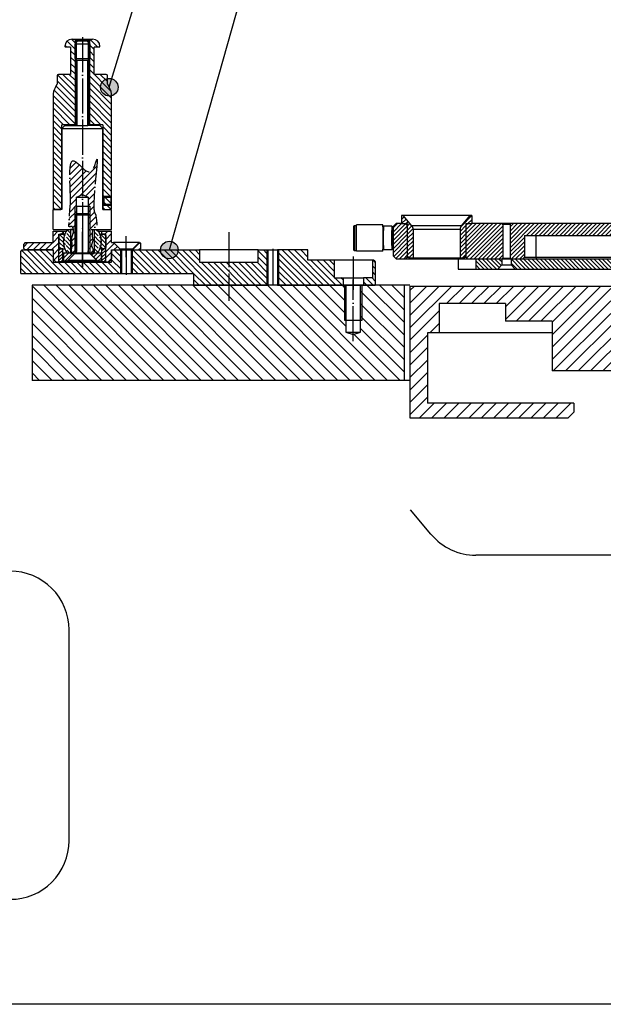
# Model space of a CAD drawing. Extents: x -1809 to 6113, y -4129 to 1471.
# Tile 79 of 197: x 2784 to 2983, y -3020 to -2684. Entities that reach past the tile are written whole.
import ezdxf

# ---------------------------------------------------------------- set-up
doc = ezdxf.new("R2010")
doc.units = 0
doc.linetypes.add('DASHED', pattern=[15, 7, -8])
doc.linetypes.add('DOT_CENTER', pattern=[14, 12, -1, 0, -1])
doc.layers.get('0').update_dxf_attribs({"linetype": 'CONTINUOUS'})
doc.layers.add('1', color=7, linetype='CONTINUOUS')
doc.styles.add('CONVERTER_1', font='txt.shx', dxfattribs={"width": 0.63})
doc.dimstyles.get("Standard").update_dxf_attribs({"dimtxt": 0.18, "dimasz": 0.18, "dimexe": 0.18, "dimexo": 0.0625, "dimgap": 0.09, "dimtad": 0, "dimtih": 1, "dimtoh": 1, "dimdec": 4, "dimzin": 0, "dimtxsty": 'STANDARD', "dimcen": 0.09, "dimazin": 3, "dimtfac": 1, "dimtdec": 4, "dimtofl": 0, "dimtmove": 0, "dimatfit": 3, "dimtolj": 1, "dimtzin": 0})
pattern_1 = [(225, (-1117.57, -6668.1354), (0.70710678, -0.70710678), [])]
pattern_2 = [(135, (-1117.57, -6668.1354), (-0.70710678, -0.70710678), [])]
pattern_3 = [(135, (-1117.57, -6268.1354), (-1.06066017, -1.06066017), [])]
pattern_4 = [(45, (-1399.376, -6368.4942), (-1.06066017, 1.06066017), [])]
pattern_5 = [(45, (-1081.9252, -6516.3474), (-1.06066017, 1.06066017), [])]
pattern_6 = [(45, (-1248.781, -6387.4633), (-0.70710678, 0.70710678), [])]
pattern_7 = [(45, (-1117.57, -6268.1354), (-0.56568542, 0.56568542), [])]
pattern_8 = [(135, (-1117.57, -6268.1354), (-0.70710678, -0.70710678), [])]

# ---------------------------------------------------------------- blocks, each defined once
blk = doc.blocks.new('TEXT__1075', base_point=(-2000, -2800))
at = {"layer": '1', "color": 1, "linetype": 'CONTINUOUS'}
for p, q in [((4500, -3020), (-700, -3020)), ((5800, -3020), (600, -3020))]:
    blk.add_line(p, q, dxfattribs=at)
blk = doc.blocks.new('Z-STACK', base_point=(-660.97, -2918.36))
at = {"linetype": 'CONTINUOUS'}
h = blk.add_hatch(dxfattribs=at)
h.set_pattern_fill('USER', color=1, angle=225, pattern_type=0)
h.set_pattern_definition(pattern_1)
edge = h.paths.add_edge_path()
edge.add_line((2918.32, -2765.24), (2916.84, -2765.24))
edge.add_line((2916.84, -2765.24), (2916.34, -2764.38))
edge.add_line((2916.34, -2764.38), (2916.34, -2754.04))
edge.add_line((2916.34, -2754.04), (2916.34, -2753.54))
edge.add_line((2916.34, -2753.54), (2915.84, -2753.54))
edge.add_line((2915.84, -2753.54), (2914.34, -2753.54))
edge.add_line((2914.34, -2753.54), (2914.34, -2750.74))
edge.add_line((2914.34, -2750.74), (2914.89, -2750.74))
edge.add_line((2914.89, -2750.74), (2917.85, -2754.27))
edge.add_arc((2916.32, -2755.55), 2, 360, 400, ccw=False)
edge.add_line((2918.32, -2755.55), (2918.32, -2765.24))
h = blk.add_hatch(dxfattribs=at)
h.set_pattern_fill('USER', color=1, angle=225, pattern_type=0)
h.set_pattern_definition(pattern_1)
edge = h.paths.add_edge_path()
edge.add_line((2937.79, -2750.74), (2934.83, -2754.27))
edge.add_arc((2936.37, -2755.55), 2, 140, 180)
edge.add_line((2934.37, -2755.55), (2934.37, -2765.24))
edge.add_line((2934.37, -2765.24), (2935.84, -2765.24))
edge.add_line((2935.84, -2765.24), (2936.34, -2764.38))
edge.add_line((2936.34, -2764.38), (2936.34, -2754.04))
edge.add_line((2936.34, -2754.04), (2936.34, -2753.54))
edge.add_line((2936.34, -2753.54), (2936.84, -2753.54))
edge.add_line((2936.84, -2753.54), (2938.34, -2753.54))
edge.add_line((2938.34, -2753.54), (2938.34, -2750.74))
edge.add_line((2938.34, -2750.74), (2937.79, -2750.74))
h = blk.add_hatch(dxfattribs=at)
h.set_pattern_fill('USER', color=1, angle=225, pattern_type=0)
h.set_pattern_definition(pattern_1)
h.paths.add_polyline_path([(2911.51, -2764.54), (2912.51, -2765.54), (2915.84, -2765.54), (2916.34, -2765.04), (2916.34, -2764.38), (2916.34, -2754.04), (2915.84, -2753.54), (2914.34, -2753.54), (2912.51, -2753.54), (2911.51, -2754.54)])
h = blk.add_hatch(dxfattribs=at)
h.set_pattern_fill('USER', color=1, angle=225, pattern_type=0)
h.set_pattern_definition(pattern_1)
h.paths.add_polyline_path([(2940.24, -2765.54), (2940.49, -2765.54), (2944.49, -2765.54), (2944.69, -2765.54), (2948.59, -2765.54), (2948.69, -2765.54), (2948.94, -2765.29), (2948.94, -2753.79), (2948.69, -2753.54), (2938.34, -2753.54), (2936.84, -2753.54), (2936.34, -2754.04), (2936.34, -2764.38), (2936.34, -2765.04), (2936.84, -2765.54), (2939.68, -2765.54)])
h = blk.add_hatch(dxfattribs=at)
h.set_pattern_fill('USER', color=1, angle=225, pattern_type=0)
h.set_pattern_definition(pattern_1)
h.paths.add_polyline_path([(2955.81, -2765.54), (2956.31, -2765.04), (2956.31, -2757.54), (2960.31, -2757.54), (2996.31, -2757.54), (3000.31, -2757.54), (3000.31, -2765.04), (3000.81, -2765.54), (3003.3, -2765.54), (3003.3, -2765.49), (3003.3, -2753.54), (2951.69, -2753.54), (2951.44, -2753.79), (2951.44, -2765.29), (2951.69, -2765.54), (2951.79, -2765.54)])
h = blk.add_hatch(dxfattribs=at)
h.set_pattern_fill('USER', color=3, angle=135, pattern_type=0)
h.set_pattern_definition(pattern_2)
h.paths.add_polyline_path([(2948.59, -2767.64), (2947.19, -2769.04), (2939.68, -2769.04), (2939.68, -2765.54), (2940.24, -2765.54), (2940.49, -2765.54), (2944.49, -2765.54), (2944.69, -2765.54), (2948.59, -2765.54)])
h = blk.add_hatch(dxfattribs=at)
h.set_pattern_fill('USER', color=3, angle=135, pattern_type=0)
h.set_pattern_definition(pattern_2)
h.paths.add_polyline_path([(2955.81, -2765.54), (2960.31, -2765.54), (2980.69, -2765.54), (2996.31, -2765.54), (3000.81, -2765.54), (3003.3, -2765.54), (3003.3, -2769.04), (2953.19, -2769.04), (2951.79, -2767.64), (2951.79, -2765.54)])
at = {"layer": '1', "linetype": 'CONTINUOUS'}
h = blk.add_hatch(dxfattribs=at)
h.set_pattern_fill('USER', color=3, scale=1.5, angle=135, pattern_type=0)
h.set_pattern_definition(pattern_3)
edge = h.paths.add_edge_path()
edge.add_line((2801.3, -2702.59), (2797.3, -2702.59))
edge.add_arc((2797.3, -2703.09), 0.5, 90, 180)
edge.add_line((2796.8, -2703.09), (2796.8, -2705.97))
edge.add_line((2796.8, -2705.97), (2796.2, -2707))
edge.add_arc((2801.4, -2710), 6, 150, 180)
edge.add_line((2795.4, -2710), (2795.4, -2748.39))
edge.add_line((2795.4, -2748.39), (2795.7, -2748.69))
edge.add_line((2795.7, -2748.69), (2798.1, -2748.69))
edge.add_line((2798.1, -2748.69), (2798.4, -2748.39))
edge.add_line((2798.4, -2748.39), (2798.4, -2719.79))
edge.add_line((2798.4, -2719.79), (2802.9, -2719.79))
edge.add_line((2802.9, -2719.79), (2802.9, -2690.69))
edge.add_line((2802.9, -2690.69), (2802.8, -2690.59))
edge.add_line((2802.8, -2690.59), (2801.9, -2690.59))
edge.add_arc((2801.9, -2693.09), 2.5, 90, 180)
edge.add_line((2799.4, -2693.09), (2799.6, -2693.29))
edge.add_line((2799.6, -2693.29), (2801.4, -2693.29))
edge.add_line((2801.4, -2693.29), (2801.4, -2702.59))
edge.add_line((2801.4, -2702.59), (2801.3, -2702.59))
h = blk.add_hatch(dxfattribs=at)
h.set_pattern_fill('USER', color=3, scale=1.5, angle=45, pattern_type=0)
h.set_pattern_definition(pattern_4)
h.paths.add_polyline_path([(2803.3, -2691.09), (2803.3, -2719.79), (2802.9, -2719.79), (2802.9, -2690.69)])
h = blk.add_hatch(dxfattribs=at)
h.set_pattern_fill('USER', color=3, scale=1.5, angle=45, pattern_type=0)
h.set_pattern_definition(pattern_4)
h.paths.add_polyline_path([(2807.5, -2691.09), (2807.5, -2719.79), (2807.9, -2719.79), (2807.9, -2690.69)])
h = blk.add_hatch(dxfattribs=at)
h.set_pattern_fill('USER', color=3, scale=1.5, angle=135, pattern_type=0)
h.set_pattern_definition(pattern_3)
edge = h.paths.add_edge_path()
edge.add_line((2809.5, -2702.59), (2813.5, -2702.59))
edge.add_arc((2813.5, -2703.09), 0.5, 360, 450, ccw=False)
edge.add_line((2814, -2703.09), (2814, -2705.97))
edge.add_line((2814, -2705.97), (2814.59, -2707))
edge.add_arc((2809.4, -2710), 6, 360, 390, ccw=False)
edge.add_line((2815.4, -2710), (2815.4, -2748.39))
edge.add_line((2815.4, -2748.39), (2815.1, -2748.69))
edge.add_line((2815.1, -2748.69), (2812.7, -2748.69))
edge.add_line((2812.7, -2748.69), (2812.4, -2748.39))
edge.add_line((2812.4, -2748.39), (2812.4, -2719.79))
edge.add_line((2812.4, -2719.79), (2807.9, -2719.79))
edge.add_line((2807.9, -2719.79), (2807.9, -2690.69))
edge.add_line((2807.9, -2690.69), (2808, -2690.59))
edge.add_line((2808, -2690.59), (2808.9, -2690.59))
edge.add_arc((2808.9, -2693.09), 2.5, 360, 450, ccw=False)
edge.add_line((2811.4, -2693.09), (2811.2, -2693.29))
edge.add_line((2811.2, -2693.29), (2809.4, -2693.29))
edge.add_line((2809.4, -2693.29), (2809.4, -2702.59))
edge.add_line((2809.4, -2702.59), (2809.5, -2702.59))
at = {"layer": '1'}
h = blk.add_hatch(color=1, dxfattribs=at)
edge = h.paths.add_edge_path()
edge.add_arc((2814.59, -2707), 3, -180, 180)
at = {"layer": '1', "linetype": 'CONTINUOUS'}
h = blk.add_hatch(dxfattribs=at)
h.set_pattern_fill('USER', color=1, scale=1.5, angle=45, pattern_type=0)
h.set_pattern_definition([(45, (-885.8836, -6375.0233), (-1.06066017, 1.06066017), [])])
edge = h.paths.add_edge_path()
edge.add_line((2802.1, -2763.69), (2802.8, -2763.69))
edge.add_line((2802.8, -2763.69), (2803.4, -2763.09))
edge.add_line((2803.4, -2763.09), (2803.4, -2747.54))
edge.add_line((2803.4, -2747.54), (2803.4, -2744.54))
edge.add_line((2803.4, -2744.54), (2805.4, -2743.6))
edge.add_line((2805.4, -2743.6), (2807.4, -2744.54))
edge.add_line((2807.4, -2744.54), (2807.4, -2763.09))
edge.add_line((2807.4, -2763.09), (2808, -2763.69))
edge.add_line((2808, -2763.69), (2808.85, -2763.69))
edge.add_spline(control_points=[(2808.85, -2763.69), (2809.39, -2763.06), (2808.93, -2762.17), (2808.45, -2761.01), (2808.69, -2760.22), (2808.96, -2759.54), (2808.93, -2758.78), (2808.71, -2757.69), (2808.66, -2756.22), (2809.29, -2754.94), (2809.94, -2754.48), (2810.28, -2754.23), (2810.44, -2753.52), (2810.12, -2752.31), (2810.26, -2750.92), (2809.55, -2749.84), (2809.29, -2748.51), (2809.33, -2746.35), (2809.49, -2743.33), (2809.75, -2739.9), (2810.16, -2736.61), (2810.14, -2733.88), (2810.74, -2732.36), (2810.25, -2731.28), (2810.03, -2733.13), (2809.54, -2733.93), (2809.02, -2735.37), (2807.78, -2736.1), (2806.5, -2735.46), (2805.42, -2734.52), (2804.31, -2733.41), (2803.38, -2732.53), (2802.23, -2731.86), (2801.21, -2733.07), (2801.2, -2735.03), (2801.09, -2737.83), (2801.23, -2741.05), (2801.32, -2744.09), (2801.39, -2746.23), (2801.24, -2747.61), (2801.1, -2748.86), (2801.05, -2750.61), (2800.88, -2752.48), (2800.9, -2753.7), (2800.7, -2754.53), (2801.26, -2754.68), (2801.8, -2754.33), (2802.37, -2755.16), (2802.46, -2756.16), (2802.11, -2757.38), (2801.7, -2758.56), (2801.82, -2759.7), (2802.07, -2761.38), (2801.4, -2762.74), (2802.1, -2763.69)], knot_values=[0, 0, 0, 0, 1.949832, 2.895531, 3.61291, 4.357552, 5.082304, 5.837823, 7.704288, 9.429481, 9.771851, 10.086906, 10.671191, 11.781941, 13.864526, 14.579803, 15.585352, 17.862842, 21.058666, 24.662982, 28.158028, 31.024084, 32.741444, 32.974943, 34.012284, 35.582258, 37.035952, 38.195794, 39.411957, 40.951462, 42.59341, 44.027193, 45.011801, 45.949104, 47.985178, 50.896591, 54.357326, 57.64521, 60.035898, 60.760714, 61.799857, 63.805131, 66.056765, 67.255141, 67.76474, 68.133222, 68.691098, 69.42432, 70.474228, 71.806011, 73.136281, 74.172434, 75.204802, 78.224914, 78.224914, 78.224914, 78.224914], degree=3, periodic=0)
h = blk.add_hatch(dxfattribs=at)
h.set_pattern_fill('USER', color=1, scale=1.5, angle=45, pattern_type=0)
h.set_pattern_definition([(45, (-1117.57, -6268.1354), (-1.06066017, 1.06066017), [])])
h.paths.add_polyline_path([(2814.9, -2744.59), (2815.2, -2744.59), (2815.2, -2744.29), (2814.9, -2744.29), (2812.7, -2744.29), (2812.7, -2744.59)])
h = blk.add_hatch(dxfattribs=at)
h.set_pattern_fill('USER', color=1, scale=1.5, angle=45, pattern_type=0)
h.set_pattern_definition([(45, (-1090.1256, -6227.0306), (-1.06066017, 1.06066017), [])])
h.paths.add_polyline_path([(2814.9, -2747.29), (2815.2, -2747.29), (2815.2, -2746.99), (2814.9, -2746.99), (2812.7, -2746.99), (2812.7, -2747.29)])
h = blk.add_hatch(dxfattribs=at)
h.set_pattern_fill('USER', color=1, angle=135, pattern_type=0)
h.set_pattern_definition(pattern_8)
edge = h.paths.add_edge_path()
edge.add_line((2801.4, -2763.64), (2800.27, -2763.64))
edge.add_arc((2805.4, -2759.64), 6.5, 202.6199, 217.9799, ccw=False)
edge.add_arc((2805.4, -2759.64), 6.5, 517.3801, 202.6199, ccw=False)
edge.add_arc((2805.4, -2759.64), 6.5, 502.0201, 517.3801, ccw=False)
edge.add_line((2800.27, -2755.64), (2801.4, -2755.64))
edge.add_line((2801.4, -2755.64), (2801.4, -2763.64))
h = blk.add_hatch(dxfattribs=at)
h.set_pattern_fill('USER', color=1, angle=135, pattern_type=0)
h.set_pattern_definition(pattern_8)
edge = h.paths.add_edge_path()
edge.add_line((2810.52, -2763.64), (2809.4, -2763.64))
edge.add_line((2809.4, -2763.64), (2809.4, -2755.64))
edge.add_line((2809.4, -2755.64), (2810.52, -2755.64))
edge.add_arc((2805.4, -2759.64), 6.5, 382.6199, 397.9799, ccw=False)
edge.add_arc((2805.4, -2759.64), 6.5, 337.3801, 382.6199, ccw=False)
edge.add_arc((2805.4, -2759.64), 6.5, 322.0201, 337.3801, ccw=False)
h = blk.add_hatch(dxfattribs=at)
h.set_pattern_fill('USER', color=1, scale=1.5, angle=45, pattern_type=0)
h.set_pattern_definition(pattern_5)
h.paths.add_polyline_path([(2785.4, -2760.54), (2785.9, -2760.04), (2795.4, -2760.04), (2795.4, -2756.14), (2798.9, -2756.14), (2798.9, -2757.14), (2797.4, -2757.14), (2797.4, -2766.54), (2796.4, -2766.54), (2795.4, -2765.54), (2795.4, -2762.54), (2785.9, -2762.54), (2785.4, -2762.04)])
h = blk.add_hatch(dxfattribs=at)
h.set_pattern_fill('USER', color=1, angle=135, pattern_type=0)
h.set_pattern_definition(pattern_8)
edge = h.paths.add_edge_path()
edge.add_line((2799.4, -2762.14), (2797.9, -2762.14))
edge.add_line((2797.9, -2762.14), (2797.4, -2761.64))
edge.add_line((2797.4, -2761.64), (2797.4, -2757.64))
edge.add_line((2797.4, -2757.64), (2797.9, -2757.14))
edge.add_line((2797.9, -2757.14), (2799.4, -2757.14))
edge.add_arc((2805.4, -2759.64), 6.5, 157.3801, -157.3801)
h = blk.add_hatch(dxfattribs=at)
h.set_pattern_fill('USER', color=1, angle=135, pattern_type=0)
h.set_pattern_definition(pattern_8)
edge = h.paths.add_edge_path()
edge.add_line((2812.9, -2762.14), (2811.4, -2762.14))
edge.add_arc((2805.4, -2759.64), 6.5, -22.6199, 22.6199)
edge.add_line((2811.4, -2757.14), (2812.9, -2757.14))
edge.add_line((2812.9, -2757.14), (2813.4, -2757.64))
edge.add_line((2813.4, -2757.64), (2813.4, -2761.64))
edge.add_line((2813.4, -2761.64), (2812.9, -2762.14))
h = blk.add_hatch(dxfattribs=at)
h.set_pattern_fill('USER', color=1, scale=1.5, angle=45, pattern_type=0)
h.set_pattern_definition(pattern_5)
h.paths.add_polyline_path([(2813.4, -2757.14), (2811.9, -2757.14), (2811.9, -2756.14), (2815.4, -2756.14), (2815.4, -2760.04), (2816.05, -2760.04), (2818.15, -2762.14), (2818.15, -2762.54), (2815.4, -2762.54), (2815.4, -2765.54), (2814.4, -2766.54), (2813.4, -2766.54)])
h = blk.add_hatch(dxfattribs=at)
h.set_pattern_fill('USER', color=1, scale=0.8, angle=45, pattern_type=0)
h.set_pattern_definition(pattern_7)
h.paths.add_polyline_path([(2798.7, -2766.54), (2797.4, -2766.54), (2797.4, -2762.14), (2798.7, -2762.14)])
h = blk.add_hatch(dxfattribs=at)
h.set_pattern_fill('USER', color=1, scale=0.8, angle=45, pattern_type=0)
h.set_pattern_definition(pattern_7)
h.paths.add_polyline_path([(2813.4, -2766.54), (2812.1, -2766.54), (2812.1, -2762.14), (2813.4, -2762.14)])
h = blk.add_hatch(dxfattribs=at)
h.set_pattern_fill('USER', color=1, scale=1.5, angle=45, pattern_type=0)
h.set_pattern_definition(pattern_5)
h.paths.add_polyline_path([(2824.75, -2760.04), (2824.9, -2760.04), (2825.4, -2760.54), (2825.4, -2762.04), (2824.9, -2762.54), (2822.65, -2762.54), (2822.65, -2762.14)])
at = {"layer": '1'}
h = blk.add_hatch(color=1, dxfattribs=at)
edge = h.paths.add_edge_path()
edge.add_arc((2835.11, -2762.54), 3, -180, 180)
at = {"layer": '1', "linetype": 'CONTINUOUS'}
h = blk.add_hatch(dxfattribs=at)
h.set_pattern_fill('USER', color=4, scale=1.5, angle=135, pattern_type=0)
h.set_pattern_definition(pattern_3)
h.paths.add_polyline_path([(2818.75, -2770.54), (2784.4, -2770.54), (2784.4, -2763.04), (2784.9, -2762.54), (2795.4, -2762.54), (2795.4, -2766.74), (2815.4, -2766.74), (2815.4, -2762.54), (2818.75, -2762.54)])
h = blk.add_hatch(dxfattribs=at)
h.set_pattern_fill('USER', color=1, angle=45, pattern_type=0)
h.set_pattern_definition(pattern_6)
h.paths.add_polyline_path([(2802.6, -2763.94), (2800.3, -2766.24), (2799, -2766.24), (2799, -2763.64), (2802.6, -2763.64)])
h = blk.add_hatch(dxfattribs=at)
h.set_pattern_fill('USER', color=1, angle=45, pattern_type=0)
h.set_pattern_definition(pattern_6)
h.paths.add_polyline_path([(2811.8, -2763.64), (2811.8, -2766.24), (2810.5, -2766.24), (2808.2, -2763.94), (2808.2, -2763.64)])
h = blk.add_hatch(dxfattribs=at)
h.set_pattern_fill('USER', color=4, scale=1.5, angle=135, pattern_type=0)
h.set_pattern_definition(pattern_3)
h.paths.add_polyline_path([(2868.4, -2774.54), (2843.4, -2774.54), (2843.4, -2770.54), (2822.05, -2770.54), (2822.05, -2762.54), (2845.4, -2762.54), (2845.4, -2766.74), (2865.4, -2766.74), (2865.4, -2762.54), (2868.4, -2762.54)])
h = blk.add_hatch(dxfattribs=at)
h.set_pattern_fill('USER', color=4, scale=1.5, angle=135, pattern_type=0)
h.set_pattern_definition(pattern_3)
h.paths.add_polyline_path([(2868.75, -2762.54), (2868.4, -2762.54), (2868.4, -2774.54), (2868.75, -2774.54)])
h = blk.add_hatch(dxfattribs=at)
h.set_pattern_fill('USER', color=4, scale=1.5, angle=135, pattern_type=0)
h.set_pattern_definition(pattern_3)
h.paths.add_polyline_path([(2872.4, -2762.54), (2872.05, -2762.54), (2872.05, -2774.54), (2872.4, -2774.54)])
h = blk.add_hatch(dxfattribs=at)
h.set_pattern_fill('USER', color=4, scale=1.5, angle=135, pattern_type=0)
h.set_pattern_definition(pattern_3)
h.paths.add_polyline_path([(2891.4, -2766.04), (2882.4, -2766.04), (2882.4, -2762.54), (2872.4, -2762.54), (2872.4, -2774.54), (2894.4, -2774.54), (2894.4, -2772.04), (2891.4, -2772.04)])
h = blk.add_hatch(dxfattribs=at)
h.set_pattern_fill('USER', color=4, scale=1.5, angle=135, pattern_type=0)
h.set_pattern_definition(pattern_3)
h.paths.add_polyline_path([(2904.4, -2772.04), (2901.4, -2772.04), (2901.4, -2774.54), (2905.4, -2774.54), (2905.4, -2766.54), (2904.9, -2766.04), (2904.4, -2766.04)])
h = blk.add_hatch(dxfattribs=at)
h.set_pattern_fill('USER', color=1, scale=3, angle=135, pattern_type=0)
h.set_pattern_definition([(135, (-1117.57, -6268.1354), (-2.1213203, -2.1213203), [])])
h.paths.add_polyline_path([(2915.23, -2774.54), (2900.4, -2774.54), (2900.4, -2790.54), (2897.9, -2791.34), (2895.4, -2790.54), (2895.4, -2774.54), (2788.23, -2774.54), (2788.23, -2807.04), (2915.23, -2807.04)])
h = blk.add_hatch(dxfattribs=at)
h.set_pattern_fill('USER', color=6, scale=3, angle=45, pattern_type=0)
h.set_pattern_definition([(45, (-1117.57, -6268.1354), (-2.1213203, 2.1213203), [])])
h.paths.add_polyline_path([(2985.81, -2774.84), (2917.23, -2774.84), (2917.23, -2819.84), (2971.23, -2819.84), (2973.23, -2817.84), (2973.23, -2814.84), (2923.23, -2814.84), (2923.23, -2790.84), (2927.23, -2790.84), (2927.23, -2780.84), (2949.81, -2780.84), (2949.81, -2786.84), (2965.81, -2786.84), (2965.81, -2803.84), (2999.31, -2803.84), (2999.31, -2786.04), (2996.56, -2786.04), (2991.06, -2786.04), (2987.81, -2786.04), (2985.81, -2786.04)])
at = {"color": 7, "linetype": 'CONTINUOUS'}
for p, q in [((2914.89, -2750.74), (2914.34, -2750.74)), ((2914.34, -2750.74), (2914.34, -2753.54)), ((2926.34, -2750.74), (2914.89, -2750.74)), ((2917.85, -2754.27), (2914.89, -2750.74)), ((2937.79, -2750.74), (2926.34, -2750.74)), ((2934.83, -2754.27), (2937.79, -2750.74)), ((2938.34, -2750.74), (2937.79, -2750.74)), ((2938.34, -2750.74), (2938.34, -2753.54)), ((2898.01, -2754.44), (2898.31, -2754.14)), ((2898.01, -2754.44), (2898.01, -2762.44)), ((2898.31, -2754.14), (2899.01, -2754.14)), ((2898.31, -2754.14), (2898.31, -2762.74)), ((2899.01, -2754.14), (2899.01, -2753.94)), ((2908.01, -2753.94), (2899.01, -2753.94)), ((2899.01, -2755.94), (2899.01, -2754.14)), ((2908.01, -2754.64), (2908.01, -2753.94)), ((2908.01, -2754.64), (2908.21, -2754.44)), ((2908.01, -2754.64), (2908.01, -2762.24)), ((2911.11, -2754.44), (2908.21, -2754.44)), ((2908.21, -2754.44), (2908.21, -2755.84)), ((2911.11, -2754.44), (2911.11, -2755.84)), ((2911.31, -2754.64), (2911.11, -2754.44)), ((2911.31, -2754.64), (2911.31, -2762.24)), ((2912.51, -2753.54), (2911.51, -2754.54)), ((2911.51, -2754.54), (2911.51, -2764.54)), ((2914.34, -2753.54), (2912.51, -2753.54)), ((2914.34, -2753.54), (2915.84, -2753.54)), ((2914.34, -2753.54), (2915.84, -2753.54)), ((2915.84, -2753.54), (2916.34, -2753.54)), ((2916.34, -2754.04), (2915.84, -2753.54)), ((2916.34, -2753.54), (2916.34, -2754.04)), ((2916.34, -2754.04), (2916.34, -2764.38)), ((2916.34, -2754.04), (2916.34, -2764.38)), ((2918.32, -2755.55), (2918.32, -2765.24)), ((2934.37, -2755.55), (2934.37, -2765.24)), ((2936.34, -2753.54), (2936.84, -2753.54)), ((2936.34, -2753.54), (2936.34, -2754.04)), ((2936.34, -2754.04), (2936.84, -2753.54)), ((2936.34, -2754.04), (2936.34, -2764.38)), ((2936.34, -2754.04), (2936.34, -2764.38)), ((2936.84, -2753.54), (2938.34, -2753.54)), ((2936.84, -2753.54), (2938.34, -2753.54)), ((2948.69, -2753.54), (2938.34, -2753.54)), ((2950.19, -2753.54), (2948.69, -2753.54)), ((2948.94, -2753.79), (2948.69, -2753.54)), ((2948.94, -2753.79), (2948.94, -2765.29)), ((2950.19, -2753.79), (2948.94, -2753.79)), ((2951.69, -2753.54), (2950.19, -2753.54)), ((2951.44, -2753.79), (2950.19, -2753.79)), ((2951.44, -2753.79), (2951.69, -2753.54)), ((2951.44, -2753.79), (2951.44, -2765.29)), ((3003.3, -2753.54), (2951.69, -2753.54)), ((2899.01, -2760.94), (2899.01, -2755.94)), ((2908.21, -2761.04), (2908.21, -2755.84)), ((2911.11, -2761.04), (2911.11, -2755.84)), ((2911.51, -2755.94), (2911.31, -2755.94)), ((2956.31, -2757.54), (2960.31, -2757.54)), ((2956.31, -2757.54), (2956.31, -2765.04)), ((2960.31, -2757.54), (2996.31, -2757.54)), ((2899.01, -2762.74), (2899.01, -2760.94)), ((2908.01, -2762.24), (2908.21, -2762.44)), ((2908.01, -2762.94), (2908.01, -2762.24)), ((2908.21, -2761.04), (2908.21, -2762.44)), ((2911.11, -2761.04), (2911.11, -2762.44)), ((2911.31, -2762.24), (2911.11, -2762.44)), ((2911.51, -2760.94), (2911.31, -2760.94)), ((2898.01, -2762.44), (2898.31, -2762.74)), ((2898.31, -2762.74), (2899.01, -2762.74)), ((2899.01, -2762.94), (2899.01, -2762.74)), ((2908.01, -2762.94), (2899.01, -2762.94)), ((2911.11, -2762.44), (2908.21, -2762.44)), ((2912.51, -2765.54), (2911.51, -2764.54)), ((2912.51, -2765.54), (2915.84, -2765.54)), ((2916.34, -2765.04), (2915.84, -2765.54)), ((2915.84, -2765.54), (2926.34, -2765.54)), ((2916.84, -2765.24), (2916.34, -2764.38)), ((2916.34, -2764.38), (2916.34, -2765.04)), ((2916.34, -2765.04), (2916.72, -2765.04)), ((2916.84, -2765.24), (2918.32, -2765.24)), ((2918.32, -2765.24), (2926.34, -2765.24)), ((2926.34, -2765.24), (2934.37, -2765.24)), ((2926.34, -2765.54), (2933.68, -2765.54)), ((2933.68, -2765.54), (2936.84, -2765.54)), ((2934.37, -2765.24), (2935.84, -2765.24)), ((2935.84, -2765.24), (2936.34, -2764.38)), ((2935.96, -2765.04), (2936.34, -2765.04)), ((2936.34, -2764.38), (2936.34, -2765.04)), ((2936.34, -2765.04), (2936.84, -2765.54)), ((2936.84, -2765.54), (2939.68, -2765.54)), ((2939.68, -2765.54), (2940.24, -2765.54)), ((2939.68, -2765.54), (2940.24, -2765.54)), ((2940.24, -2765.54), (2940.49, -2765.54)), ((2940.24, -2765.54), (2940.49, -2765.54)), ((2940.49, -2765.54), (2944.49, -2765.54)), ((2940.49, -2765.54), (2944.49, -2765.54)), ((2944.49, -2765.54), (2944.69, -2765.54)), ((2944.49, -2765.54), (2944.69, -2765.54)), ((2944.69, -2765.54), (2948.59, -2765.54)), ((2944.69, -2765.54), (2948.59, -2765.54)), ((2948.59, -2765.54), (2948.69, -2765.54)), ((2948.94, -2765.29), (2948.69, -2765.54)), ((2948.69, -2765.54), (2950.19, -2765.54)), ((2948.94, -2765.29), (2950.19, -2765.29)), ((2950.19, -2765.29), (2951.44, -2765.29)), ((2950.19, -2765.54), (2951.69, -2765.54)), ((2951.44, -2765.29), (2951.69, -2765.54)), ((2951.69, -2765.54), (2951.79, -2765.54)), ((2951.79, -2765.54), (2955.81, -2765.54)), ((2951.79, -2765.54), (2955.81, -2765.54)), ((2956.31, -2765.04), (2955.81, -2765.54)), ((2955.81, -2765.54), (2960.31, -2765.54)), ((2956.31, -2765.04), (2960.31, -2765.04)), ((2960.31, -2765.04), (2996.31, -2765.04)), ((2960.31, -2765.54), (2980.69, -2765.54)), ((2980.69, -2765.54), (2996.31, -2765.54))]:
    blk.add_line(p, q, dxfattribs=at)
at = {"color": 7, "linetype": 'DASHED'}
for p, q in [((2898.01, -2754.44), (2898.31, -2754.14)), ((2898.01, -2754.44), (2898.01, -2762.44)), ((2898.31, -2754.14), (2899.01, -2754.14)), ((2898.31, -2754.14), (2898.31, -2762.74)), ((2899.01, -2754.14), (2899.01, -2753.94)), ((2908.01, -2753.94), (2899.01, -2753.94)), ((2899.01, -2755.94), (2899.01, -2754.14)), ((2899.01, -2755.94), (2899.01, -2754.14)), ((2899.01, -2755.94), (2899.01, -2754.14)), ((2908.01, -2754.64), (2908.01, -2753.94)), ((2908.01, -2754.64), (2908.21, -2754.44)), ((2908.01, -2754.64), (2908.01, -2762.24)), ((2908.01, -2754.64), (2908.01, -2762.24)), ((2908.01, -2754.64), (2908.01, -2762.24)), ((2911.11, -2754.44), (2908.21, -2754.44)), ((2908.21, -2754.44), (2908.21, -2755.84)), ((2911.11, -2754.44), (2911.11, -2755.84)), ((2911.31, -2754.64), (2911.11, -2754.44)), ((2911.31, -2754.64), (2911.31, -2762.24)), ((2915.84, -2753.54), (2916.34, -2753.54)), ((2936.34, -2753.54), (2936.84, -2753.54)), ((2899.01, -2760.94), (2899.01, -2755.94)), ((2899.01, -2760.94), (2899.01, -2755.94)), ((2899.01, -2760.94), (2899.01, -2755.94)), ((2908.21, -2761.04), (2908.21, -2755.84)), ((2911.11, -2761.04), (2911.11, -2755.84)), ((2911.51, -2755.94), (2911.31, -2755.94)), ((2899.01, -2762.74), (2899.01, -2760.94)), ((2899.01, -2762.74), (2899.01, -2760.94)), ((2899.01, -2762.74), (2899.01, -2760.94)), ((2908.01, -2762.24), (2908.21, -2762.44)), ((2908.01, -2762.94), (2908.01, -2762.24)), ((2908.21, -2761.04), (2908.21, -2762.44)), ((2911.11, -2761.04), (2911.11, -2762.44)), ((2911.31, -2762.24), (2911.11, -2762.44)), ((2911.51, -2760.94), (2911.31, -2760.94)), ((2898.01, -2762.44), (2898.31, -2762.74)), ((2898.31, -2762.74), (2899.01, -2762.74)), ((2899.01, -2762.94), (2899.01, -2762.74)), ((2908.01, -2762.94), (2899.01, -2762.94)), ((2911.11, -2762.44), (2908.21, -2762.44)), ((2933.68, -2765.54), (2936.84, -2765.54)), ((2936.84, -2765.54), (2939.68, -2765.54)), ((2948.59, -2765.54), (2948.69, -2765.54)), ((2948.69, -2765.54), (2950.19, -2765.54)), ((2950.19, -2765.54), (2951.69, -2765.54)), ((2951.69, -2765.54), (2951.79, -2765.54)), ((2955.81, -2765.54), (2960.31, -2765.54)), ((2960.31, -2765.54), (2980.69, -2765.54)), ((2980.69, -2765.54), (2996.31, -2765.54))]:
    blk.add_line(p, q, dxfattribs=at)
at = {"color": 1, "linetype": 'CONTINUOUS'}
for p, q in [((2934.83, -2754.27), (2917.85, -2754.27)), ((2934.37, -2755.55), (2918.32, -2755.55)), ((2960.31, -2765.04), (2960.31, -2757.54)), ((2960.31, -2765.04), (2960.31, -2765.54)), ((2788.23, -2774.54), (2788.23, -2807.04)), ((2895.4, -2774.54), (2788.23, -2774.54)), ((2900.4, -2774.54), (2895.4, -2774.54)), ((2915.23, -2774.54), (2900.4, -2774.54)), ((2915.23, -2774.54), (2915.23, -2807.04)), ((2917.23, -2774.54), (2915.23, -2774.54)), ((2915.23, -2807.04), (2788.23, -2807.04)), ((2917.23, -2807.04), (2915.23, -2807.04))]:
    blk.add_line(p, q, dxfattribs=at)
at = {"color": 3, "linetype": 'CONTINUOUS'}
for p, q in [((2933.68, -2765.54), (2933.68, -2769.04)), ((2939.68, -2765.54), (2939.68, -2769.04)), ((2948.59, -2765.54), (2948.59, -2767.64)), ((2951.79, -2765.54), (2951.79, -2767.64)), ((2933.68, -2769.04), (2939.68, -2769.04)), ((2939.68, -2769.04), (2947.19, -2769.04)), ((2948.59, -2767.64), (2947.19, -2769.04)), ((2947.19, -2769.04), (2950.19, -2769.04)), ((2948.59, -2767.64), (2950.19, -2767.64)), ((2950.19, -2767.64), (2951.79, -2767.64)), ((2950.19, -2769.04), (2953.19, -2769.04)), ((2951.79, -2767.64), (2953.19, -2769.04)), ((2953.19, -2769.04), (3003.3, -2769.04))]:
    blk.add_line(p, q, dxfattribs=at)
at = {"color": 6, "linetype": 'CONTINUOUS'}
for p, q in [((2917.23, -2774.84), (2917.23, -2819.84)), ((2917.23, -2774.84), (2985.81, -2774.84)), ((2949.81, -2780.84), (2927.23, -2780.84)), ((2927.23, -2780.84), (2927.23, -2790.84)), ((2949.81, -2780.84), (2949.81, -2786.84)), ((2965.81, -2786.84), (2949.81, -2786.84)), ((2965.81, -2786.84), (2965.81, -2803.84)), ((2927.23, -2790.84), (2923.23, -2790.84)), ((2923.23, -2790.84), (2923.23, -2814.84)), ((2965.81, -2790.84), (2927.23, -2790.84)), ((2999.31, -2803.84), (2965.81, -2803.84)), ((2973.23, -2814.84), (2923.23, -2814.84)), ((2973.23, -2814.84), (2973.23, -2817.84)), ((2973.23, -2817.84), (2971.23, -2819.84)), ((2917.23, -2819.84), (2971.23, -2819.84))]:
    blk.add_line(p, q, dxfattribs=at)
at = {"color": 7, "linetype": 'CONTINUOUS'}
for centre, start, end in [((2916.32, -2755.55), 0, 40), ((2936.37, -2755.55), 140, 180)]:
    blk.add_arc(centre, 2, start, end, dxfattribs=at)
at = {"layer": '1', "color": 3, "linetype": 'CONTINUOUS'}
for p, q in [((2801.9, -2690.59), (2802.8, -2690.59)), ((2802.8, -2690.59), (2805.4, -2690.59)), ((2802.8, -2690.59), (2802.9, -2690.69)), ((2802.9, -2690.69), (2802.9, -2719.79)), ((2802.9, -2690.69), (2803.3, -2691.09)), ((2803.3, -2691.09), (2803.3, -2719.79)), ((2803.3, -2691.09), (2805.4, -2691.09)), ((2805.4, -2690.59), (2808, -2690.59)), ((2805.4, -2691.09), (2807.5, -2691.09)), ((2807.5, -2691.09), (2807.9, -2690.69)), ((2807.5, -2719.79), (2807.5, -2691.09)), ((2807.9, -2690.69), (2808, -2690.59)), ((2807.9, -2719.79), (2807.9, -2690.69)), ((2808, -2690.59), (2808.9, -2690.59)), ((2799.4, -2693.09), (2799.4, -2693.09)), ((2799.4, -2693.09), (2799.6, -2693.29)), ((2799.4, -2693.09), (2799.4, -2693.09)), ((2801.4, -2693.29), (2799.6, -2693.29)), ((2801.4, -2693.29), (2801.4, -2702.59)), ((2809.4, -2702.59), (2809.4, -2693.29)), ((2811.2, -2693.29), (2809.4, -2693.29)), ((2811.2, -2693.29), (2811.4, -2693.09)), ((2811.4, -2693.09), (2811.4, -2693.09)), ((2811.4, -2693.09), (2811.4, -2693.09)), ((2796.8, -2703.09), (2796.8, -2705.97)), ((2801.3, -2702.59), (2797.3, -2702.59)), ((2801.4, -2702.59), (2801.3, -2702.59)), ((2801.4, -2702.59), (2801.4, -2702.59)), ((2801.4, -2702.59), (2801.4, -2702.59)), ((2801.4, -2702.59), (2801.4, -2702.59)), ((2801.4, -2702.59), (2801.4, -2702.59)), ((2809.4, -2702.59), (2809.4, -2702.59)), ((2809.4, -2702.59), (2809.4, -2702.59)), ((2809.4, -2702.59), (2809.4, -2702.59)), ((2809.4, -2702.59), (2809.4, -2702.59)), ((2809.5, -2702.59), (2809.4, -2702.59)), ((2813.5, -2702.59), (2809.5, -2702.59)), ((2814, -2705.97), (2814, -2703.09)), ((2796.2, -2707), (2796.8, -2705.97)), ((2814, -2705.97), (2814.59, -2707)), ((2795.4, -2709.39), (2795.4, -2709.45)), ((2795.4, -2710), (2795.4, -2748.39)), ((2815.4, -2709.45), (2815.4, -2709.39)), ((2815.4, -2748.39), (2815.4, -2710)), ((2802.9, -2719.79), (2798.4, -2719.79)), ((2798.4, -2748.39), (2798.4, -2719.79)), ((2803.3, -2719.79), (2802.9, -2719.79)), ((2803.3, -2719.79), (2803.5, -2719.79)), ((2807.3, -2719.79), (2807.5, -2719.79)), ((2807.9, -2719.79), (2807.5, -2719.79)), ((2812.4, -2719.79), (2807.9, -2719.79)), ((2812.4, -2719.79), (2812.4, -2748.39)), ((2795.4, -2748.39), (2795.7, -2748.69)), ((2795.7, -2748.69), (2798.1, -2748.69)), ((2798.1, -2748.69), (2798.4, -2748.39)), ((2812.4, -2748.39), (2812.7, -2748.69)), ((2812.7, -2748.69), (2815.1, -2748.69)), ((2815.1, -2748.69), (2815.4, -2748.39))]:
    blk.add_line(p, q, dxfattribs=at)
at = {"layer": '1', "color": 7, "linetype": 'CONTINUOUS'}
for p, q in [((2802.9, -2692.19), (2803.9, -2691.19)), ((2803.9, -2691.19), (2806.9, -2691.19)), ((2807.9, -2692.19), (2806.9, -2691.19)), ((2802.9, -2692.19), (2807.9, -2692.19)), ((2802.9, -2697.19), (2802.9, -2692.19)), ((2807.9, -2692.19), (2807.9, -2697.19)), ((2802.9, -2697.19), (2807.9, -2697.19)), ((2802.9, -2697.19), (2803.5, -2697.79)), ((2803.5, -2697.79), (2807.3, -2697.79)), ((2803.5, -2697.79), (2803.5, -2720.09)), ((2807.3, -2697.79), (2807.9, -2697.19)), ((2807.3, -2720.09), (2807.3, -2697.79)), ((2799.4, -2720.09), (2798.4, -2721.09)), ((2798.4, -2721.09), (2798.4, -2748.69)), ((2798.4, -2721.09), (2812.4, -2721.09)), ((2799.4, -2720.09), (2803.5, -2720.09)), ((2803.5, -2720.09), (2807.3, -2720.09)), ((2811.4, -2720.09), (2807.3, -2720.09)), ((2811.4, -2720.09), (2812.4, -2721.09)), ((2812.4, -2748.69), (2812.4, -2721.09)), ((2803.4, -2744.54), (2805.4, -2743.6)), ((2803.4, -2744.54), (2807.4, -2744.54)), ((2803.4, -2747.54), (2803.4, -2744.54)), ((2805.4, -2743.6), (2807.4, -2744.54)), ((2807.4, -2744.54), (2807.4, -2763.09)), ((2812.7, -2744.29), (2812.4, -2744.59)), ((2812.7, -2744.59), (2812.4, -2744.59)), ((2812.4, -2744.59), (2812.4, -2746.99)), ((2814.9, -2744.29), (2812.7, -2744.29)), ((2812.7, -2744.29), (2812.7, -2744.59)), ((2812.7, -2744.59), (2812.7, -2746.99)), ((2814.9, -2744.59), (2812.7, -2744.59)), ((2815.2, -2744.29), (2814.9, -2744.29)), ((2815.2, -2744.59), (2814.9, -2744.59)), ((2815.2, -2744.59), (2815.2, -2744.29)), ((2815.4, -2744.49), (2815.2, -2744.29)), ((2815.2, -2746.99), (2815.2, -2744.59)), ((2815.4, -2747.09), (2815.4, -2744.49)), ((2795.4, -2755.54), (2795.4, -2748.69)), ((2798.4, -2748.69), (2795.4, -2748.69)), ((2803.4, -2747.54), (2802.9, -2747.54)), ((2803.4, -2747.54), (2807.4, -2747.54)), ((2803.4, -2747.54), (2803.4, -2763.09)), ((2807.4, -2747.54), (2807.9, -2747.54)), ((2812.7, -2746.99), (2812.4, -2746.99)), ((2812.4, -2746.99), (2812.7, -2747.29)), ((2812.4, -2748.69), (2815.4, -2748.69)), ((2812.7, -2746.99), (2812.7, -2747.29)), ((2814.9, -2746.99), (2812.7, -2746.99)), ((2812.7, -2747.29), (2814.9, -2747.29)), ((2815.2, -2746.99), (2814.9, -2746.99)), ((2814.9, -2747.29), (2815.2, -2747.29)), ((2815.2, -2747.29), (2815.2, -2746.99)), ((2815.2, -2747.29), (2815.4, -2747.09)), ((2815.4, -2755.54), (2815.4, -2748.69)), ((2802.9, -2750.65), (2803.4, -2750.15)), ((2802.9, -2750.65), (2802.9, -2762.85)), ((2807.9, -2750.65), (2802.9, -2750.65)), ((2807.4, -2750.15), (2803.4, -2750.15)), ((2803.4, -2750.15), (2803.4, -2750.65)), ((2803.4, -2750.65), (2803.4, -2762.85)), ((2807.9, -2750.65), (2807.4, -2750.15)), ((2807.4, -2750.15), (2807.4, -2750.65)), ((2807.4, -2750.65), (2807.4, -2762.85)), ((2807.9, -2750.65), (2807.9, -2762.85)), ((2795.4, -2755.54), (2801.4, -2755.54)), ((2801.4, -2755.64), (2800.27, -2755.64)), ((2801.4, -2755.54), (2801.4, -2763.69)), ((2802.07, -2755.54), (2801.4, -2755.54)), ((2801.4, -2755.64), (2801.4, -2763.64)), ((2802.4, -2755.64), (2801.4, -2755.64)), ((2809.4, -2755.64), (2808.4, -2755.64)), ((2809.04, -2755.54), (2809.4, -2755.54)), ((2809.4, -2755.54), (2809.4, -2763.69)), ((2809.4, -2755.54), (2815.4, -2755.54)), ((2809.4, -2755.64), (2809.4, -2763.64)), ((2810.52, -2755.64), (2809.4, -2755.64)), ((2795.4, -2760.04), (2795.4, -2756.14)), ((2795.4, -2756.14), (2798.9, -2756.14)), ((2797.9, -2757.14), (2797.4, -2757.64)), ((2797.4, -2766.54), (2797.4, -2757.14)), ((2797.4, -2757.14), (2798.9, -2757.14)), ((2797.4, -2757.64), (2797.4, -2761.64)), ((2799.4, -2757.14), (2797.9, -2757.14)), ((2798.9, -2756.14), (2799.92, -2756.14)), ((2798.9, -2756.14), (2798.9, -2757.14)), ((2798.9, -2757.14), (2799.4, -2757.14)), ((2810.87, -2756.14), (2811.9, -2756.14)), ((2811.4, -2757.14), (2812.9, -2757.14)), ((2811.4, -2757.14), (2811.9, -2757.14)), ((2811.9, -2756.14), (2815.4, -2756.14)), ((2811.9, -2756.14), (2811.9, -2757.14)), ((2813.4, -2757.14), (2811.9, -2757.14)), ((2812.9, -2757.14), (2813.4, -2757.64)), ((2813.4, -2766.54), (2813.4, -2757.14)), ((2813.4, -2757.64), (2813.4, -2761.64)), ((2815.4, -2760.04), (2815.4, -2756.14)), ((2785.9, -2760.04), (2785.4, -2760.54)), ((2785.4, -2762.04), (2785.4, -2760.54)), ((2785.9, -2762.54), (2785.4, -2762.04)), ((2785.9, -2760.04), (2795.4, -2760.04)), ((2797.4, -2761.64), (2797.9, -2762.14)), ((2798.7, -2762.14), (2797.4, -2762.14)), ((2797.4, -2766.54), (2797.4, -2762.14)), ((2797.9, -2762.14), (2799.4, -2762.14)), ((2798.7, -2766.54), (2798.7, -2762.14)), ((2812.9, -2762.14), (2811.4, -2762.14)), ((2813.4, -2762.14), (2812.1, -2762.14)), ((2812.1, -2766.54), (2812.1, -2762.14)), ((2813.4, -2761.64), (2812.9, -2762.14)), ((2813.4, -2766.54), (2813.4, -2762.14)), ((2815.4, -2760.04), (2816.05, -2760.04)), ((2824.75, -2760.04), (2816.05, -2760.04)), ((2818.15, -2762.14), (2816.05, -2760.04)), ((2818.15, -2762.14), (2822.65, -2762.14)), ((2818.15, -2762.54), (2818.15, -2762.14)), ((2824.75, -2760.04), (2822.65, -2762.14)), ((2822.65, -2762.14), (2822.65, -2762.54)), ((2824.9, -2760.04), (2824.75, -2760.04)), ((2824.9, -2762.54), (2825.4, -2762.04)), ((2825.4, -2762.04), (2825.4, -2760.54)), ((2795.4, -2762.54), (2785.9, -2762.54)), ((2795.4, -2762.54), (2795.4, -2765.54)), ((2796.4, -2766.54), (2795.4, -2765.54)), ((2799, -2763.64), (2799, -2766.24)), ((2802.6, -2763.64), (2799, -2763.64)), ((2801.4, -2763.64), (2800.27, -2763.64)), ((2802.6, -2763.94), (2800.3, -2766.24)), ((2800.4, -2766.15), (2802.9, -2763.65)), ((2802.4, -2763.64), (2801.4, -2763.64)), ((2801.4, -2763.69), (2802.1, -2763.69)), ((2802.8, -2763.69), (2802.1, -2763.69)), ((2802.6, -2763.64), (2802.6, -2763.94)), ((2808.2, -2763.64), (2802.6, -2763.64)), ((2802.8, -2763.69), (2803.4, -2763.09)), ((2802.8, -2763.69), (2808, -2763.69)), ((2802.9, -2763.65), (2802.9, -2762.85)), ((2803.4, -2763.65), (2802.9, -2763.65)), ((2803.4, -2763.65), (2803.4, -2762.85)), ((2807.4, -2763.65), (2803.4, -2763.65)), ((2807.4, -2763.65), (2807.4, -2762.85)), ((2808, -2763.69), (2807.4, -2763.09)), ((2807.9, -2763.65), (2807.4, -2763.65)), ((2807.9, -2762.85), (2807.9, -2763.65)), ((2810.4, -2766.15), (2807.9, -2763.65)), ((2808.85, -2763.69), (2808, -2763.69)), ((2808.2, -2763.64), (2808.2, -2763.94)), ((2811.8, -2763.64), (2808.2, -2763.64)), ((2810.5, -2766.24), (2808.2, -2763.94)), ((2809.4, -2763.64), (2808.4, -2763.64)), ((2808.85, -2763.69), (2809.4, -2763.69)), ((2810.52, -2763.64), (2809.4, -2763.64)), ((2811.8, -2763.64), (2811.8, -2766.24)), ((2814.4, -2766.54), (2815.4, -2765.54)), ((2815.4, -2762.54), (2818.15, -2762.54)), ((2815.4, -2762.54), (2815.4, -2765.54)), ((2818.15, -2762.54), (2822.65, -2762.54)), ((2822.65, -2762.54), (2824.9, -2762.54)), ((2796.4, -2766.54), (2797.4, -2766.54)), ((2798.7, -2766.54), (2797.4, -2766.54)), ((2797.4, -2766.54), (2813.4, -2766.54)), ((2812.1, -2766.54), (2798.7, -2766.54)), ((2799, -2766.24), (2800.3, -2766.24)), ((2800.3, -2766.24), (2810.5, -2766.24)), ((2810.4, -2766.15), (2800.4, -2766.15)), ((2810.5, -2766.24), (2811.8, -2766.24)), ((2813.4, -2766.54), (2812.1, -2766.54)), ((2813.4, -2766.54), (2814.4, -2766.54))]:
    blk.add_line(p, q, dxfattribs=at)
at = {"layer": '1', "color": 1, "linetype": 'CONTINUOUS'}
for p, q in [((2803.3, -2691.79), (2803.3, -2697.59)), ((2807.5, -2691.79), (2807.5, -2697.59)), ((2802.9, -2763.59), (2802.9, -2747.54)), ((2807.9, -2747.54), (2807.9, -2750.04)), ((2807.9, -2750.04), (2807.9, -2763.59)), ((2894.9, -2774.54), (2894.9, -2786.54)), ((2895.4, -2774.54), (2895.4, -2790.54)), ((2900.4, -2790.54), (2900.4, -2774.54)), ((2900.9, -2786.54), (2900.9, -2774.54)), ((2894.9, -2786.54), (2900.9, -2786.54)), ((2895.4, -2790.54), (2900.4, -2790.54)), ((2895.4, -2790.54), (2897.9, -2791.34)), ((2897.9, -2791.34), (2900.4, -2790.54)), ((2924.4, -2859.54), (2917.43, -2851.22)), ((3143.4, -2866.71), (2939.74, -2866.71))]:
    blk.add_line(p, q, dxfattribs=at)
at = {"layer": '1', "color": 1, "linetype": 'DOT_CENTER'}
for p, q in [((2805.4, -2689.86), (2805.4, -2765.38)), ((2805.4, -2768.35), (2805.4, -2755.11)), ((2820.4, -2764.96), (2820.4, -2757.79)), ((2805.4, -2762.1), (2805.4, -2767.14)), ((2897.9, -2793.67), (2897.9, -2772.67))]:
    blk.add_line(p, q, dxfattribs=at)
at = {"layer": '1', "color": 4, "linetype": 'DOT_CENTER'}
for p, q in [((2805.4, -2756.46), (2805.4, -2768.84)), ((2855.4, -2756.46), (2855.4, -2779.84)), ((2820.4, -2762.17), (2820.4, -2771)), ((2870.4, -2762.17), (2870.4, -2775)), ((2897.9, -2764.81), (2897.9, -2776.18))]:
    blk.add_line(p, q, dxfattribs=at)
at = {"layer": '1', "color": 7, "linetype": 'DOT_CENTER'}
blk.add_line((2824.9, -2760.04), (2825.4, -2760.54), dxfattribs=at)
at = {"layer": '1', "color": 4, "linetype": 'CONTINUOUS'}
for p, q in [((2784.4, -2763.04), (2784.9, -2762.54)), ((2784.4, -2770.54), (2784.4, -2763.04)), ((2784.9, -2762.54), (2795.4, -2762.54)), ((2795.4, -2762.54), (2795.4, -2766.74)), ((2815.4, -2766.74), (2815.4, -2762.54)), ((2815.4, -2762.54), (2818.75, -2762.54)), ((2818.4, -2762.54), (2818.4, -2770.54)), ((2818.75, -2762.54), (2818.75, -2770.54)), ((2818.75, -2762.54), (2822.05, -2762.54)), ((2822.05, -2762.54), (2822.05, -2770.54)), ((2822.05, -2762.54), (2845.4, -2762.54)), ((2822.4, -2762.54), (2822.4, -2770.54)), ((2845.4, -2762.54), (2845.4, -2766.74)), ((2865.4, -2762.54), (2845.4, -2762.54)), ((2865.4, -2762.54), (2868.4, -2762.54)), ((2865.4, -2766.74), (2865.4, -2762.54)), ((2868.4, -2762.54), (2868.75, -2762.54)), ((2868.4, -2762.54), (2868.4, -2774.54)), ((2868.75, -2762.54), (2872.05, -2762.54)), ((2868.75, -2762.54), (2868.75, -2774.54)), ((2872.4, -2762.54), (2872.05, -2762.54)), ((2872.05, -2762.54), (2872.05, -2774.54)), ((2872.4, -2762.54), (2872.4, -2774.54)), ((2882.4, -2762.54), (2872.4, -2762.54)), ((2882.4, -2766.04), (2882.4, -2762.54)), ((2795.4, -2766.74), (2815.4, -2766.74)), ((2845.4, -2766.74), (2865.4, -2766.74)), ((2891.4, -2766.04), (2882.4, -2766.04)), ((2904.4, -2766.04), (2891.4, -2766.04)), ((2891.4, -2766.04), (2891.4, -2772.04)), ((2904.4, -2766.04), (2904.4, -2772.04)), ((2904.9, -2766.04), (2904.4, -2766.04)), ((2904.9, -2766.04), (2905.4, -2766.54)), ((2905.4, -2766.54), (2905.4, -2774.54)), ((2784.4, -2770.54), (2818.75, -2770.54)), ((2818.75, -2770.54), (2822.05, -2770.54)), ((2822.05, -2770.54), (2843.4, -2770.54)), ((2843.4, -2770.54), (2843.4, -2774.54)), ((2891.4, -2772.04), (2894.4, -2772.04)), ((2894.4, -2772.04), (2901.4, -2772.04)), ((2894.4, -2772.04), (2894.4, -2774.54)), ((2901.4, -2772.04), (2901.4, -2774.54)), ((2904.4, -2772.04), (2901.4, -2772.04)), ((2843.4, -2774.54), (2868.4, -2774.54)), ((2868.4, -2774.54), (2868.75, -2774.54)), ((2872.05, -2774.54), (2868.75, -2774.54)), ((2872.05, -2774.54), (2872.4, -2774.54)), ((2872.4, -2774.54), (2894.4, -2774.54)), ((2894.4, -2774.54), (2901.4, -2774.54)), ((2901.4, -2774.54), (2905.4, -2774.54))]:
    blk.add_line(p, q, dxfattribs=at)
at = {"layer": '1', "color": 1}
blk.add_lwpolyline([(2459.25, -2984.17), (2780.85, -2984.17, 0.414214), (2800.85, -2964.17), (2800.85, -2892.17, 0.414214), (2780.85, -2872.17), (2459.25, -2872.17, 0.414214), (2439.25, -2892.17), (2439.25, -2964.17, 0.414214)], format="xyb", close=True, dxfattribs=at)
for centre in [(2814.59, -2707), (2835.11, -2762.54)]:
    blk.add_circle(centre, 3, dxfattribs=at)
at = {"layer": '1', "color": 3, "linetype": 'CONTINUOUS'}
for centre, radius, start, end in [((2801.9, -2693.09), 2.5, 90, 180), ((2808.9, -2693.09), 2.5, 0, 90), ((2797.3, -2703.09), 0.5, 90, 180), ((2813.5, -2703.09), 0.5, 0, 90), ((2801.4, -2710), 6, 150, 180), ((2809.4, -2710), 6, 0, 30)]:
    blk.add_arc(centre, radius, start, end, dxfattribs=at)
at = {"layer": '1', "color": 7, "linetype": 'CONTINUOUS'}
for start, end in [(142.0201, 157.3801), (22.6199, 37.9799), (157.3801, -157.3801), (-22.6199, 22.6199), (-157.3801, -142.0201), (-37.9799, -22.6199)]:
    blk.add_arc((2805.4, -2759.64), 6.5, start, end, dxfattribs=at)
at = {"layer": '1', "color": 1, "linetype": 'CONTINUOUS'}
blk.add_arc((2939.74, -2846.71), 20, -140.0612, -90, dxfattribs=at)
at = {"layer": '1', "color": 1, "linetype": 'DOT_CENTER'}
blk.add_open_spline([(2802.1, -2763.69), (2801.4, -2762.78), (2802.24, -2761.04), (2801.45, -2758.53), (2802.78, -2756.17), (2801.86, -2753.93), (2800.59, -2755.21), (2800.88, -2753.44), (2801.03, -2750.54), (2801.15, -2747.84), (2801.64, -2746.79), (2799.78, -2722.49), (2808.2, -2742.98), (2811.47, -2725.31), (2808.61, -2748.88), (2809.75, -2750.09), (2809.96, -2750.54), (2810.29, -2753.22), (2810.64, -2754.07), (2808.79, -2755.16), (2808.56, -2757.38), (2809.12, -2759.52), (2807.97, -2761.42), (2809.67, -2762.73), (2808.85, -2763.69)], degree=3, knots=[33.215127, 33.215127, 33.215127, 33.215127, 36.255678, 38.309057, 40.817866, 43.003753, 44.947206, 46.434876, 46.434876, 46.434876, 47.604867, 50.994979, 58.948481, 62.213183, 66.797901, 68.053273, 68.053273, 68.053273, 69.943892, 70.606228, 74.031077, 75.439195, 76.844222, 79.650003, 79.650003, 79.650003, 79.650003], dxfattribs=at)
at = {"layer": '1', "color": 1, "insert": (2449.25, -2974.17), "char_height": 20, "attachment_point": 7, "style": 'CONVERTER_1'}
blk.add_mtext('DISTANCE RANGE\\PFROM STIFFENER TOP SURFACE\\PTO HEADPLATE', dxfattribs=at)
at = {"layer": '1', "color": 1, "linetype": 'CONTINUOUS', "has_arrowhead": 0}
for points in [[(2814.59, -2707), (2859.13, -2559.85)], [(2835.11, -2762.54), (2881.4, -2599)]]:
    blk.add_leader(points, dimstyle='Standard', dxfattribs=at)

msp = doc.modelspace()

# ---------------------------------------------------------------- block references
at = {"layer": '1'}
for name, p in [('TEXT__1075', (-2000, -2800)), ('Z-STACK', (-660.97, -2918.36))]:
    msp.add_blockref(name, p, dxfattribs=at)

doc.saveas('drawing.dxf')
